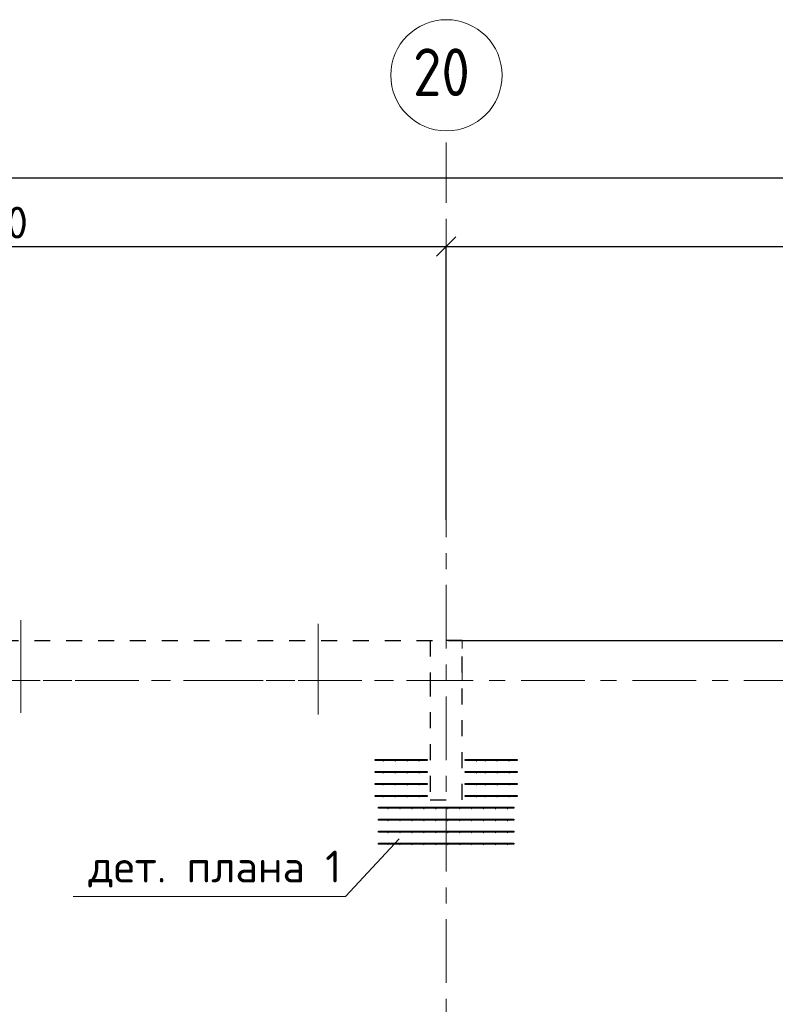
# Model space of a CAD drawing. Header units: metres. Extents: x -38 to 93, y -15 to 21.
# Tile 72 of 195: x 48.82 to 53.57, y 14.37 to 20.55. Entities that reach past the tile are written whole.
import ezdxf

# ---------------------------------------------------------------- set-up
doc = ezdxf.new("R2010")
doc.units = ezdxf.units.M
doc.header["$PDMODE"] = 65
for name, pattern in [('______11', [0.5, 0.4, -0.05, 0, -0.05]), ('______2', [0.0405, 0.03, -0.0105]), ('______3', [0.5, 0.4, -0.1]), ('______5', [1.1, 0.8, -0.1, 0.1, -0.1])]:
    doc.linetypes.add(name, pattern=pattern)
for name, color, linetype, lineweight in [('XR$2$Осевая линия (1)', 7, '______5', 13), ('XR$2$Размерная линия (1)', 7, 'Continuous', 13), ('XR$4$Арматурный каркас 01', 4, 'Continuous', 35), ('XR$4$Балка (1)', 7, '______3', 13), ('XR$4$Перекрытие (1)', 7, 'Continuous', 35), ('XR$4$Текст_ общее_1', 7, 'Continuous', 13)]:
    doc.layers.add(name, color=color, linetype=linetype, lineweight=lineweight)
doc.layers.add('XR$6$Стена_ бетон несущ.', color=7, linetype='Continuous', lineweight=70, true_color=0xb4b496)
doc.styles.add('ISOCPEUR', font='txt')
doc.dimstyles.new('DIMSTYLE_3', dxfattribs={"dimtxt": 0.2, "dimasz": 0.2, "dimexe": 0, "dimexo": 0, "dimgap": 0.1, "dimtad": 2, "dimdec": 0, "dimlfac": 1000, "dimrnd": 5, "dimzin": 12, "dimdsep": 46, "dimtxsty": 'ISOCPEUR', "dimblk1": 'ALL_ML_STRICH', "dimblk2": 'ALL_ML_STRICH', "dimsah": 1, "dimcen": 0, "dimclrd": 7, "dimclre": 256, "dimclrt": 7, "dimadec": 0, "dimazin": 0, "dimtfac": 1, "dimtdec": 0, "dimtix": 1, "dimtmove": 2, "dimatfit": 3, "dimfxl": 0, "dimtzin": 0, "dimlwd": 0, "dimlwe": -3, "dimarcsym": 0})

# ---------------------------------------------------------------- blocks, each defined once
blk = doc.blocks.new('ALL_ML_STRICH')
at = {"color": 0, "linetype": 'ByBlock', "lineweight": -2}
for p, q in [((0, -0.5), (0, 0.5)), ((-1, 0), (0.5, 0)), ((-0.3, -0.3), (0.3, 0.3))]:
    blk.add_line(p, q, dxfattribs=at)
blk = doc.blocks.new('*D11')
at = {"layer": 'DEFPOINTS', "color": 7, "linetype": 'Continuous', "lineweight": 13, "transparency": 33554687}
for p in [(0.5, 19.5574), (0.5, 19.3768), (61.6, 17.1197)]:
    blk.add_point(p, dxfattribs=at)
at = {"layer": 'XR$2$Размерная линия (1)', "color": 9, "linetype": 'Continuous', "lineweight": -2, "true_color": 0xc7c7c7, "transparency": 33554687}
for p, q in [((0.5, 19.3568), (0.5, 19.5574)), ((61.6, 17.1397), (61.6, 19.5574))]:
    blk.add_line(p, q, dxfattribs=at)
at = {"layer": 'XR$2$Размерная линия (1)', "color": 7, "linetype": 'Continuous', "lineweight": -2, "transparency": 33554687}
blk.add_line((0.5, 19.5574), (61.6, 19.5574), dxfattribs=at)
at = {"layer": 'XR$2$Размерная линия (1)', "color": 7, "linetype": 'Continuous', "lineweight": 13, "transparency": 33554687, "xscale": 0.2, "yscale": 0.2, "zscale": 0.2, "rotation": 180}
blk.add_blockref('ALL_ML_STRICH', (0.5, 19.5574), dxfattribs=at)
at = {"layer": 'XR$2$Размерная линия (1)', "color": 7, "linetype": 'Continuous', "lineweight": 13, "transparency": 33554687, "xscale": 0.2, "yscale": 0.2, "zscale": 0.2}
blk.add_blockref('ALL_ML_STRICH', (61.6, 19.5574), dxfattribs=at)
at = {"layer": 'XR$2$Размерная линия (1)', "color": 7, "linetype": 'Continuous', "lineweight": 13, "transparency": 33554687, "insert": (31.1, 19.7074), "char_height": 0.2, "width": 1, "attachment_point": 5, "style": 'ISOCPEUR'}
blk.add_mtext('\\A1;{61100}', dxfattribs=at)
blk = doc.blocks.new('*D37')
at = {"layer": 'DEFPOINTS', "color": 7, "linetype": 'Continuous', "lineweight": 13, "transparency": 33554687}
for p in [(45.65, 19.1261), (45.65, 19.0502), (51.5, 17.3896)]:
    blk.add_point(p, dxfattribs=at)
at = {"layer": 'XR$2$Размерная линия (1)', "color": 9, "linetype": 'Continuous', "lineweight": -2, "true_color": 0xc7c7c7, "transparency": 33554687}
for p, q in [((45.65, 19.0702), (45.65, 19.1261)), ((51.5, 17.4096), (51.5, 19.1261))]:
    blk.add_line(p, q, dxfattribs=at)
at = {"layer": 'XR$2$Размерная линия (1)', "color": 7, "linetype": 'Continuous', "lineweight": -2, "transparency": 33554687}
blk.add_line((45.65, 19.1261), (51.5, 19.1261), dxfattribs=at)
at = {"layer": 'XR$2$Размерная линия (1)', "color": 7, "linetype": 'Continuous', "lineweight": 13, "transparency": 33554687, "xscale": 0.2, "yscale": 0.2, "zscale": 0.2, "rotation": 180}
blk.add_blockref('ALL_ML_STRICH', (45.65, 19.1261), dxfattribs=at)
at = {"layer": 'XR$2$Размерная линия (1)', "color": 7, "linetype": 'Continuous', "lineweight": 13, "transparency": 33554687, "xscale": 0.2, "yscale": 0.2, "zscale": 0.2}
blk.add_blockref('ALL_ML_STRICH', (51.5, 19.1261), dxfattribs=at)
at = {"layer": 'XR$2$Размерная линия (1)', "color": 7, "linetype": 'Continuous', "lineweight": 13, "transparency": 33554687, "insert": (48.585, 19.2761), "char_height": 0.2, "width": 0.8, "attachment_point": 5, "style": 'ISOCPEUR'}
blk.add_mtext('\\A1;{5850}', dxfattribs=at)
blk = doc.blocks.new('*D38')
at = {"layer": 'DEFPOINTS', "color": 7, "linetype": 'Continuous', "lineweight": 13, "transparency": 33554687}
for p in [(51.5, 19.1261), (61.6, 17.4912), (51.5, 17.3896)]:
    blk.add_point(p, dxfattribs=at)
at = {"layer": 'XR$2$Размерная линия (1)', "color": 9, "linetype": 'Continuous', "lineweight": -2, "true_color": 0xc7c7c7, "transparency": 33554687}
for p, q in [((51.5, 17.4096), (51.5, 19.1261)), ((61.6, 17.5112), (61.6, 19.1261))]:
    blk.add_line(p, q, dxfattribs=at)
at = {"layer": 'XR$2$Размерная линия (1)', "color": 7, "linetype": 'Continuous', "lineweight": -2, "transparency": 33554687}
blk.add_line((51.5, 19.1261), (61.6, 19.1261), dxfattribs=at)
at = {"layer": 'XR$2$Размерная линия (1)', "color": 7, "linetype": 'Continuous', "lineweight": 13, "transparency": 33554687, "xscale": 0.2, "yscale": 0.2, "zscale": 0.2, "rotation": 180}
blk.add_blockref('ALL_ML_STRICH', (51.5, 19.1261), dxfattribs=at)
at = {"layer": 'XR$2$Размерная линия (1)', "color": 7, "linetype": 'Continuous', "lineweight": 13, "transparency": 33554687, "xscale": 0.2, "yscale": 0.2, "zscale": 0.2}
blk.add_blockref('ALL_ML_STRICH', (61.6, 19.1261), dxfattribs=at)
at = {"layer": 'XR$2$Размерная линия (1)', "color": 7, "linetype": 'Continuous', "lineweight": 13, "transparency": 33554687, "insert": (56.6, 19.2761), "char_height": 0.2, "width": 1, "attachment_point": 5, "style": 'ISOCPEUR'}
blk.add_mtext('\\A1;{10100}', dxfattribs=at)

msp = doc.modelspace()

# ---------------------------------------------------------------- hatches: boundary and pattern name
at = {"layer": 'XR$4$Арматурный каркас 01', "linetype": 'Continuous', "lineweight": 50, "transparency": 33554687}
for points in [[(51.108, 15.8932), (51.1078, 15.8944), (51.1071, 15.8954), (51.1061, 15.896), (51.105, 15.8962), (51.1039, 15.896), (51.1029, 15.8954), (51.1022, 15.8944), (51.102, 15.8932), (51.1022, 15.8921), (51.1029, 15.8911), (51.1039, 15.8905), (51.105, 15.8902), (51.1061, 15.8905), (51.1071, 15.8911), (51.1078, 15.8921)], [(51.183, 15.8932), (51.1828, 15.8944), (51.1821, 15.8954), (51.1811, 15.896), (51.18, 15.8962), (51.1789, 15.896), (51.1779, 15.8954), (51.1772, 15.8944), (51.177, 15.8932), (51.1772, 15.8921), (51.1779, 15.8911), (51.1789, 15.8905), (51.18, 15.8902), (51.1811, 15.8905), (51.1821, 15.8911), (51.1828, 15.8921)], [(51.258, 15.8932), (51.2578, 15.8944), (51.2571, 15.8954), (51.2561, 15.896), (51.255, 15.8962), (51.2539, 15.896), (51.2529, 15.8954), (51.2522, 15.8944), (51.252, 15.8932), (51.2522, 15.8921), (51.2529, 15.8911), (51.2539, 15.8905), (51.255, 15.8902), (51.2561, 15.8905), (51.2571, 15.8911), (51.2578, 15.8921)], [(51.333, 15.8932), (51.3328, 15.8944), (51.3321, 15.8954), (51.3311, 15.896), (51.33, 15.8962), (51.3289, 15.896), (51.3279, 15.8954), (51.3272, 15.8944), (51.327, 15.8932), (51.3272, 15.8921), (51.3279, 15.8911), (51.3289, 15.8905), (51.33, 15.8902), (51.3311, 15.8905), (51.3321, 15.8911), (51.3328, 15.8921)], [(51.693, 15.8932), (51.6928, 15.8944), (51.6921, 15.8954), (51.6911, 15.896), (51.69, 15.8962), (51.6889, 15.896), (51.6879, 15.8954), (51.6872, 15.8944), (51.687, 15.8932), (51.6872, 15.8921), (51.6879, 15.8911), (51.6889, 15.8905), (51.69, 15.8902), (51.6911, 15.8905), (51.6921, 15.8911), (51.6928, 15.8921)], [(51.748, 15.8932), (51.7478, 15.8944), (51.7471, 15.8954), (51.7461, 15.896), (51.745, 15.8962), (51.7439, 15.896), (51.7429, 15.8954), (51.7422, 15.8944), (51.742, 15.8932), (51.7422, 15.8921), (51.7429, 15.8911), (51.7439, 15.8905), (51.745, 15.8902), (51.7461, 15.8905), (51.7471, 15.8911), (51.7478, 15.8921)], [(51.823, 15.8932), (51.8228, 15.8944), (51.8221, 15.8954), (51.8211, 15.896), (51.82, 15.8962), (51.8189, 15.896), (51.8179, 15.8954), (51.8172, 15.8944), (51.817, 15.8932), (51.8172, 15.8921), (51.8179, 15.8911), (51.8189, 15.8905), (51.82, 15.8902), (51.8211, 15.8905), (51.8221, 15.8911), (51.8228, 15.8921)], [(51.898, 15.8932), (51.8978, 15.8944), (51.8971, 15.8954), (51.8961, 15.896), (51.895, 15.8962), (51.8939, 15.896), (51.8929, 15.8954), (51.8922, 15.8944), (51.892, 15.8932), (51.8922, 15.8921), (51.8929, 15.8911), (51.8939, 15.8905), (51.895, 15.8902), (51.8961, 15.8905), (51.8971, 15.8911), (51.8978, 15.8921)], [(51.108, 15.8182), (51.1078, 15.8194), (51.1071, 15.8204), (51.1061, 15.821), (51.105, 15.8212), (51.1039, 15.821), (51.1029, 15.8204), (51.1022, 15.8194), (51.102, 15.8182), (51.1022, 15.8171), (51.1029, 15.8161), (51.1039, 15.8155), (51.105, 15.8152), (51.1061, 15.8155), (51.1071, 15.8161), (51.1078, 15.8171)], [(51.183, 15.8182), (51.1828, 15.8194), (51.1821, 15.8204), (51.1811, 15.821), (51.18, 15.8212), (51.1789, 15.821), (51.1779, 15.8204), (51.1772, 15.8194), (51.177, 15.8182), (51.1772, 15.8171), (51.1779, 15.8161), (51.1789, 15.8155), (51.18, 15.8152), (51.1811, 15.8155), (51.1821, 15.8161), (51.1828, 15.8171)], [(51.258, 15.8182), (51.2578, 15.8194), (51.2571, 15.8204), (51.2561, 15.821), (51.255, 15.8212), (51.2539, 15.821), (51.2529, 15.8204), (51.2522, 15.8194), (51.252, 15.8182), (51.2522, 15.8171), (51.2529, 15.8161), (51.2539, 15.8155), (51.255, 15.8152), (51.2561, 15.8155), (51.2571, 15.8161), (51.2578, 15.8171)], [(51.333, 15.8182), (51.3328, 15.8194), (51.3321, 15.8204), (51.3311, 15.821), (51.33, 15.8212), (51.3289, 15.821), (51.3279, 15.8204), (51.3272, 15.8194), (51.327, 15.8182), (51.3272, 15.8171), (51.3279, 15.8161), (51.3289, 15.8155), (51.33, 15.8152), (51.3311, 15.8155), (51.3321, 15.8161), (51.3328, 15.8171)], [(51.693, 15.8182), (51.6928, 15.8194), (51.6921, 15.8204), (51.6911, 15.821), (51.69, 15.8212), (51.6889, 15.821), (51.6879, 15.8204), (51.6872, 15.8194), (51.687, 15.8182), (51.6872, 15.8171), (51.6879, 15.8161), (51.6889, 15.8155), (51.69, 15.8152), (51.6911, 15.8155), (51.6921, 15.8161), (51.6928, 15.8171)], [(51.748, 15.8182), (51.7478, 15.8194), (51.7471, 15.8204), (51.7461, 15.821), (51.745, 15.8212), (51.7439, 15.821), (51.7429, 15.8204), (51.7422, 15.8194), (51.742, 15.8182), (51.7422, 15.8171), (51.7429, 15.8161), (51.7439, 15.8155), (51.745, 15.8152), (51.7461, 15.8155), (51.7471, 15.8161), (51.7478, 15.8171)], [(51.823, 15.8182), (51.8228, 15.8194), (51.8221, 15.8204), (51.8211, 15.821), (51.82, 15.8212), (51.8189, 15.821), (51.8179, 15.8204), (51.8172, 15.8194), (51.817, 15.8182), (51.8172, 15.8171), (51.8179, 15.8161), (51.8189, 15.8155), (51.82, 15.8152), (51.8211, 15.8155), (51.8221, 15.8161), (51.8228, 15.8171)], [(51.898, 15.8182), (51.8978, 15.8194), (51.8971, 15.8204), (51.8961, 15.821), (51.895, 15.8212), (51.8939, 15.821), (51.8929, 15.8204), (51.8922, 15.8194), (51.892, 15.8182), (51.8922, 15.8171), (51.8929, 15.8161), (51.8939, 15.8155), (51.895, 15.8152), (51.8961, 15.8155), (51.8971, 15.8161), (51.8978, 15.8171)], [(51.108, 15.7432), (51.1078, 15.7444), (51.1071, 15.7454), (51.1061, 15.746), (51.105, 15.7462), (51.1039, 15.746), (51.1029, 15.7454), (51.1022, 15.7444), (51.102, 15.7432), (51.1022, 15.7421), (51.1029, 15.7411), (51.1039, 15.7405), (51.105, 15.7402), (51.1061, 15.7405), (51.1071, 15.7411), (51.1078, 15.7421)], [(51.183, 15.7432), (51.1828, 15.7444), (51.1821, 15.7454), (51.1811, 15.746), (51.18, 15.7462), (51.1789, 15.746), (51.1779, 15.7454), (51.1772, 15.7444), (51.177, 15.7432), (51.1772, 15.7421), (51.1779, 15.7411), (51.1789, 15.7405), (51.18, 15.7402), (51.1811, 15.7405), (51.1821, 15.7411), (51.1828, 15.7421)], [(51.258, 15.7432), (51.2578, 15.7444), (51.2571, 15.7454), (51.2561, 15.746), (51.255, 15.7462), (51.2539, 15.746), (51.2529, 15.7454), (51.2522, 15.7444), (51.252, 15.7432), (51.2522, 15.7421), (51.2529, 15.7411), (51.2539, 15.7405), (51.255, 15.7402), (51.2561, 15.7405), (51.2571, 15.7411), (51.2578, 15.7421)], [(51.333, 15.7432), (51.3328, 15.7444), (51.3321, 15.7454), (51.3311, 15.746), (51.33, 15.7462), (51.3289, 15.746), (51.3279, 15.7454), (51.3272, 15.7444), (51.327, 15.7432), (51.3272, 15.7421), (51.3279, 15.7411), (51.3289, 15.7405), (51.33, 15.7402), (51.3311, 15.7405), (51.3321, 15.7411), (51.3328, 15.7421)], [(51.693, 15.7432), (51.6928, 15.7444), (51.6921, 15.7454), (51.6911, 15.746), (51.69, 15.7462), (51.6889, 15.746), (51.6879, 15.7454), (51.6872, 15.7444), (51.687, 15.7432), (51.6872, 15.7421), (51.6879, 15.7411), (51.6889, 15.7405), (51.69, 15.7402), (51.6911, 15.7405), (51.6921, 15.7411), (51.6928, 15.7421)], [(51.748, 15.7432), (51.7478, 15.7444), (51.7471, 15.7454), (51.7461, 15.746), (51.745, 15.7462), (51.7439, 15.746), (51.7429, 15.7454), (51.7422, 15.7444), (51.742, 15.7432), (51.7422, 15.7421), (51.7429, 15.7411), (51.7439, 15.7405), (51.745, 15.7402), (51.7461, 15.7405), (51.7471, 15.7411), (51.7478, 15.7421)], [(51.823, 15.7432), (51.8228, 15.7444), (51.8221, 15.7454), (51.8211, 15.746), (51.82, 15.7462), (51.8189, 15.746), (51.8179, 15.7454), (51.8172, 15.7444), (51.817, 15.7432), (51.8172, 15.7421), (51.8179, 15.7411), (51.8189, 15.7405), (51.82, 15.7402), (51.8211, 15.7405), (51.8221, 15.7411), (51.8228, 15.7421)], [(51.898, 15.7432), (51.8978, 15.7444), (51.8971, 15.7454), (51.8961, 15.746), (51.895, 15.7462), (51.8939, 15.746), (51.8929, 15.7454), (51.8922, 15.7444), (51.892, 15.7432), (51.8922, 15.7421), (51.8929, 15.7411), (51.8939, 15.7405), (51.895, 15.7402), (51.8961, 15.7405), (51.8971, 15.7411), (51.8978, 15.7421)], [(51.108, 15.6682), (51.1078, 15.6694), (51.1071, 15.6704), (51.1061, 15.671), (51.105, 15.6712), (51.1039, 15.671), (51.1029, 15.6704), (51.1022, 15.6694), (51.102, 15.6682), (51.1022, 15.6671), (51.1029, 15.6661), (51.1039, 15.6655), (51.105, 15.6652), (51.1061, 15.6655), (51.1071, 15.6661), (51.1078, 15.6671)], [(51.183, 15.6682), (51.1828, 15.6694), (51.1821, 15.6704), (51.1811, 15.671), (51.18, 15.6712), (51.1789, 15.671), (51.1779, 15.6704), (51.1772, 15.6694), (51.177, 15.6682), (51.1772, 15.6671), (51.1779, 15.6661), (51.1789, 15.6655), (51.18, 15.6652), (51.1811, 15.6655), (51.1821, 15.6661), (51.1828, 15.6671)], [(51.258, 15.6682), (51.2578, 15.6694), (51.2571, 15.6704), (51.2561, 15.671), (51.255, 15.6712), (51.2539, 15.671), (51.2529, 15.6704), (51.2522, 15.6694), (51.252, 15.6682), (51.2522, 15.6671), (51.2529, 15.6661), (51.2539, 15.6655), (51.255, 15.6652), (51.2561, 15.6655), (51.2571, 15.6661), (51.2578, 15.6671)], [(51.333, 15.6682), (51.3328, 15.6694), (51.3321, 15.6704), (51.3311, 15.671), (51.33, 15.6712), (51.3289, 15.671), (51.3279, 15.6704), (51.3272, 15.6694), (51.327, 15.6682), (51.3272, 15.6671), (51.3279, 15.6661), (51.3289, 15.6655), (51.33, 15.6652), (51.3311, 15.6655), (51.3321, 15.6661), (51.3328, 15.6671)], [(51.693, 15.6682), (51.6928, 15.6694), (51.6921, 15.6704), (51.6911, 15.671), (51.69, 15.6712), (51.6889, 15.671), (51.6879, 15.6704), (51.6872, 15.6694), (51.687, 15.6682), (51.6872, 15.6671), (51.6879, 15.6661), (51.6889, 15.6655), (51.69, 15.6652), (51.6911, 15.6655), (51.6921, 15.6661), (51.6928, 15.6671)], [(51.748, 15.6682), (51.7478, 15.6694), (51.7471, 15.6704), (51.7461, 15.671), (51.745, 15.6712), (51.7439, 15.671), (51.7429, 15.6704), (51.7422, 15.6694), (51.742, 15.6682), (51.7422, 15.6671), (51.7429, 15.6661), (51.7439, 15.6655), (51.745, 15.6652), (51.7461, 15.6655), (51.7471, 15.6661), (51.7478, 15.6671)], [(51.823, 15.6682), (51.8228, 15.6694), (51.8221, 15.6704), (51.8211, 15.671), (51.82, 15.6712), (51.8189, 15.671), (51.8179, 15.6704), (51.8172, 15.6694), (51.817, 15.6682), (51.8172, 15.6671), (51.8179, 15.6661), (51.8189, 15.6655), (51.82, 15.6652), (51.8211, 15.6655), (51.8221, 15.6661), (51.8228, 15.6671)], [(51.898, 15.6682), (51.8978, 15.6694), (51.8971, 15.6704), (51.8961, 15.671), (51.895, 15.6712), (51.8939, 15.671), (51.8929, 15.6704), (51.8922, 15.6694), (51.892, 15.6682), (51.8922, 15.6671), (51.8929, 15.6661), (51.8939, 15.6655), (51.895, 15.6652), (51.8961, 15.6655), (51.8971, 15.6661), (51.8978, 15.6671)], [(51.138, 15.5932), (51.1378, 15.5944), (51.1371, 15.5954), (51.1361, 15.596), (51.135, 15.5962), (51.1339, 15.596), (51.1329, 15.5954), (51.1322, 15.5944), (51.132, 15.5932), (51.1322, 15.5921), (51.1329, 15.5911), (51.1339, 15.5905), (51.135, 15.5902), (51.1361, 15.5905), (51.1371, 15.5911), (51.1378, 15.5921)], [(51.213, 15.5932), (51.2128, 15.5944), (51.2121, 15.5954), (51.2111, 15.596), (51.21, 15.5962), (51.2089, 15.596), (51.2079, 15.5954), (51.2072, 15.5944), (51.207, 15.5932), (51.2072, 15.5921), (51.2079, 15.5911), (51.2089, 15.5905), (51.21, 15.5902), (51.2111, 15.5905), (51.2121, 15.5911), (51.2128, 15.5921)], [(51.288, 15.5932), (51.2878, 15.5944), (51.2871, 15.5954), (51.2861, 15.596), (51.285, 15.5962), (51.2839, 15.596), (51.2829, 15.5954), (51.2822, 15.5944), (51.282, 15.5932), (51.2822, 15.5921), (51.2829, 15.5911), (51.2839, 15.5905), (51.285, 15.5902), (51.2861, 15.5905), (51.2871, 15.5911), (51.2878, 15.5921)], [(51.363, 15.5932), (51.3628, 15.5944), (51.3621, 15.5954), (51.3611, 15.596), (51.36, 15.5962), (51.3589, 15.596), (51.3579, 15.5954), (51.3572, 15.5944), (51.357, 15.5932), (51.3572, 15.5921), (51.3579, 15.5911), (51.3589, 15.5905), (51.36, 15.5902), (51.3611, 15.5905), (51.3621, 15.5911), (51.3628, 15.5921)], [(51.438, 15.5932), (51.4378, 15.5944), (51.4371, 15.5954), (51.4361, 15.596), (51.435, 15.5962), (51.4339, 15.596), (51.4329, 15.5954), (51.4322, 15.5944), (51.432, 15.5932), (51.4322, 15.5921), (51.4329, 15.5911), (51.4339, 15.5905), (51.435, 15.5902), (51.4361, 15.5905), (51.4371, 15.5911), (51.4378, 15.5921)], [(51.513, 15.5932), (51.5128, 15.5944), (51.5121, 15.5954), (51.5111, 15.596), (51.51, 15.5962), (51.5089, 15.596), (51.5079, 15.5954), (51.5072, 15.5944), (51.507, 15.5932), (51.5072, 15.5921), (51.5079, 15.5911), (51.5089, 15.5905), (51.51, 15.5902), (51.5111, 15.5905), (51.5121, 15.5911), (51.5128, 15.5921)], [(51.588, 15.5932), (51.5878, 15.5944), (51.5871, 15.5954), (51.5861, 15.596), (51.585, 15.5962), (51.5839, 15.596), (51.5829, 15.5954), (51.5822, 15.5944), (51.582, 15.5932), (51.5822, 15.5921), (51.5829, 15.5911), (51.5839, 15.5905), (51.585, 15.5902), (51.5861, 15.5905), (51.5871, 15.5911), (51.5878, 15.5921)], [(51.663, 15.5932), (51.6628, 15.5944), (51.6621, 15.5954), (51.6611, 15.596), (51.66, 15.5962), (51.6589, 15.596), (51.6579, 15.5954), (51.6572, 15.5944), (51.657, 15.5932), (51.6572, 15.5921), (51.6579, 15.5911), (51.6589, 15.5905), (51.66, 15.5902), (51.6611, 15.5905), (51.6621, 15.5911), (51.6628, 15.5921)], [(51.738, 15.5932), (51.7378, 15.5944), (51.7371, 15.5954), (51.7361, 15.596), (51.735, 15.5962), (51.7339, 15.596), (51.7329, 15.5954), (51.7322, 15.5944), (51.732, 15.5932), (51.7322, 15.5921), (51.7329, 15.5911), (51.7339, 15.5905), (51.735, 15.5902), (51.7361, 15.5905), (51.7371, 15.5911), (51.7378, 15.5921)], [(51.813, 15.5932), (51.8128, 15.5944), (51.8121, 15.5954), (51.8111, 15.596), (51.81, 15.5962), (51.8089, 15.596), (51.8079, 15.5954), (51.8072, 15.5944), (51.807, 15.5932), (51.8072, 15.5921), (51.8079, 15.5911), (51.8089, 15.5905), (51.81, 15.5902), (51.8111, 15.5905), (51.8121, 15.5911), (51.8128, 15.5921)], [(51.888, 15.5932), (51.8878, 15.5944), (51.8871, 15.5954), (51.8861, 15.596), (51.885, 15.5962), (51.8839, 15.596), (51.8829, 15.5954), (51.8822, 15.5944), (51.882, 15.5932), (51.8822, 15.5921), (51.8829, 15.5911), (51.8839, 15.5905), (51.885, 15.5902), (51.8861, 15.5905), (51.8871, 15.5911), (51.8878, 15.5921)], [(51.138, 15.5182), (51.1378, 15.5194), (51.1371, 15.5204), (51.1361, 15.521), (51.135, 15.5212), (51.1339, 15.521), (51.1329, 15.5204), (51.1322, 15.5194), (51.132, 15.5182), (51.1322, 15.5171), (51.1329, 15.5161), (51.1339, 15.5155), (51.135, 15.5152), (51.1361, 15.5155), (51.1371, 15.5161), (51.1378, 15.5171)], [(51.213, 15.5182), (51.2128, 15.5194), (51.2121, 15.5204), (51.2111, 15.521), (51.21, 15.5212), (51.2089, 15.521), (51.2079, 15.5204), (51.2072, 15.5194), (51.207, 15.5182), (51.2072, 15.5171), (51.2079, 15.5161), (51.2089, 15.5155), (51.21, 15.5152), (51.2111, 15.5155), (51.2121, 15.5161), (51.2128, 15.5171)], [(51.288, 15.5182), (51.2878, 15.5194), (51.2871, 15.5204), (51.2861, 15.521), (51.285, 15.5212), (51.2839, 15.521), (51.2829, 15.5204), (51.2822, 15.5194), (51.282, 15.5182), (51.2822, 15.5171), (51.2829, 15.5161), (51.2839, 15.5155), (51.285, 15.5152), (51.2861, 15.5155), (51.2871, 15.5161), (51.2878, 15.5171)], [(51.363, 15.5182), (51.3628, 15.5194), (51.3621, 15.5204), (51.3611, 15.521), (51.36, 15.5212), (51.3589, 15.521), (51.3579, 15.5204), (51.3572, 15.5194), (51.357, 15.5182), (51.3572, 15.5171), (51.3579, 15.5161), (51.3589, 15.5155), (51.36, 15.5152), (51.3611, 15.5155), (51.3621, 15.5161), (51.3628, 15.5171)], [(51.438, 15.5182), (51.4378, 15.5194), (51.4371, 15.5204), (51.4361, 15.521), (51.435, 15.5212), (51.4339, 15.521), (51.4329, 15.5204), (51.4322, 15.5194), (51.432, 15.5182), (51.4322, 15.5171), (51.4329, 15.5161), (51.4339, 15.5155), (51.435, 15.5152), (51.4361, 15.5155), (51.4371, 15.5161), (51.4378, 15.5171)], [(51.513, 15.5182), (51.5128, 15.5194), (51.5121, 15.5204), (51.5111, 15.521), (51.51, 15.5212), (51.5089, 15.521), (51.5079, 15.5204), (51.5072, 15.5194), (51.507, 15.5182), (51.5072, 15.5171), (51.5079, 15.5161), (51.5089, 15.5155), (51.51, 15.5152), (51.5111, 15.5155), (51.5121, 15.5161), (51.5128, 15.5171)], [(51.588, 15.5182), (51.5878, 15.5194), (51.5871, 15.5204), (51.5861, 15.521), (51.585, 15.5212), (51.5839, 15.521), (51.5829, 15.5204), (51.5822, 15.5194), (51.582, 15.5182), (51.5822, 15.5171), (51.5829, 15.5161), (51.5839, 15.5155), (51.585, 15.5152), (51.5861, 15.5155), (51.5871, 15.5161), (51.5878, 15.5171)], [(51.663, 15.5182), (51.6628, 15.5194), (51.6621, 15.5204), (51.6611, 15.521), (51.66, 15.5212), (51.6589, 15.521), (51.6579, 15.5204), (51.6572, 15.5194), (51.657, 15.5182), (51.6572, 15.5171), (51.6579, 15.5161), (51.6589, 15.5155), (51.66, 15.5152), (51.6611, 15.5155), (51.6621, 15.5161), (51.6628, 15.5171)], [(51.738, 15.5182), (51.7378, 15.5194), (51.7371, 15.5204), (51.7361, 15.521), (51.735, 15.5212), (51.7339, 15.521), (51.7329, 15.5204), (51.7322, 15.5194), (51.732, 15.5182), (51.7322, 15.5171), (51.7329, 15.5161), (51.7339, 15.5155), (51.735, 15.5152), (51.7361, 15.5155), (51.7371, 15.5161), (51.7378, 15.5171)], [(51.813, 15.5182), (51.8128, 15.5194), (51.8121, 15.5204), (51.8111, 15.521), (51.81, 15.5212), (51.8089, 15.521), (51.8079, 15.5204), (51.8072, 15.5194), (51.807, 15.5182), (51.8072, 15.5171), (51.8079, 15.5161), (51.8089, 15.5155), (51.81, 15.5152), (51.8111, 15.5155), (51.8121, 15.5161), (51.8128, 15.5171)], [(51.888, 15.5182), (51.8878, 15.5194), (51.8871, 15.5204), (51.8861, 15.521), (51.885, 15.5212), (51.8839, 15.521), (51.8829, 15.5204), (51.8822, 15.5194), (51.882, 15.5182), (51.8822, 15.5171), (51.8829, 15.5161), (51.8839, 15.5155), (51.885, 15.5152), (51.8861, 15.5155), (51.8871, 15.5161), (51.8878, 15.5171)], [(51.138, 15.4432), (51.1378, 15.4444), (51.1371, 15.4454), (51.1361, 15.446), (51.135, 15.4462), (51.1339, 15.446), (51.1329, 15.4454), (51.1322, 15.4444), (51.132, 15.4432), (51.1322, 15.4421), (51.1329, 15.4411), (51.1339, 15.4405), (51.135, 15.4402), (51.1361, 15.4405), (51.1371, 15.4411), (51.1378, 15.4421)], [(51.213, 15.4432), (51.2128, 15.4444), (51.2121, 15.4454), (51.2111, 15.446), (51.21, 15.4462), (51.2089, 15.446), (51.2079, 15.4454), (51.2072, 15.4444), (51.207, 15.4432), (51.2072, 15.4421), (51.2079, 15.4411), (51.2089, 15.4405), (51.21, 15.4402), (51.2111, 15.4405), (51.2121, 15.4411), (51.2128, 15.4421)], [(51.288, 15.4432), (51.2878, 15.4444), (51.2871, 15.4454), (51.2861, 15.446), (51.285, 15.4462), (51.2839, 15.446), (51.2829, 15.4454), (51.2822, 15.4444), (51.282, 15.4432), (51.2822, 15.4421), (51.2829, 15.4411), (51.2839, 15.4405), (51.285, 15.4402), (51.2861, 15.4405), (51.2871, 15.4411), (51.2878, 15.4421)], [(51.363, 15.4432), (51.3628, 15.4444), (51.3621, 15.4454), (51.3611, 15.446), (51.36, 15.4462), (51.3589, 15.446), (51.3579, 15.4454), (51.3572, 15.4444), (51.357, 15.4432), (51.3572, 15.4421), (51.3579, 15.4411), (51.3589, 15.4405), (51.36, 15.4402), (51.3611, 15.4405), (51.3621, 15.4411), (51.3628, 15.4421)], [(51.438, 15.4432), (51.4378, 15.4444), (51.4371, 15.4454), (51.4361, 15.446), (51.435, 15.4462), (51.4339, 15.446), (51.4329, 15.4454), (51.4322, 15.4444), (51.432, 15.4432), (51.4322, 15.4421), (51.4329, 15.4411), (51.4339, 15.4405), (51.435, 15.4402), (51.4361, 15.4405), (51.4371, 15.4411), (51.4378, 15.4421)], [(51.513, 15.4432), (51.5128, 15.4444), (51.5121, 15.4454), (51.5111, 15.446), (51.51, 15.4462), (51.5089, 15.446), (51.5079, 15.4454), (51.5072, 15.4444), (51.507, 15.4432), (51.5072, 15.4421), (51.5079, 15.4411), (51.5089, 15.4405), (51.51, 15.4402), (51.5111, 15.4405), (51.5121, 15.4411), (51.5128, 15.4421)], [(51.588, 15.4432), (51.5878, 15.4444), (51.5871, 15.4454), (51.5861, 15.446), (51.585, 15.4462), (51.5839, 15.446), (51.5829, 15.4454), (51.5822, 15.4444), (51.582, 15.4432), (51.5822, 15.4421), (51.5829, 15.4411), (51.5839, 15.4405), (51.585, 15.4402), (51.5861, 15.4405), (51.5871, 15.4411), (51.5878, 15.4421)], [(51.663, 15.4432), (51.6628, 15.4444), (51.6621, 15.4454), (51.6611, 15.446), (51.66, 15.4462), (51.6589, 15.446), (51.6579, 15.4454), (51.6572, 15.4444), (51.657, 15.4432), (51.6572, 15.4421), (51.6579, 15.4411), (51.6589, 15.4405), (51.66, 15.4402), (51.6611, 15.4405), (51.6621, 15.4411), (51.6628, 15.4421)], [(51.738, 15.4432), (51.7378, 15.4444), (51.7371, 15.4454), (51.7361, 15.446), (51.735, 15.4462), (51.7339, 15.446), (51.7329, 15.4454), (51.7322, 15.4444), (51.732, 15.4432), (51.7322, 15.4421), (51.7329, 15.4411), (51.7339, 15.4405), (51.735, 15.4402), (51.7361, 15.4405), (51.7371, 15.4411), (51.7378, 15.4421)], [(51.813, 15.4432), (51.8128, 15.4444), (51.8121, 15.4454), (51.8111, 15.446), (51.81, 15.4462), (51.8089, 15.446), (51.8079, 15.4454), (51.8072, 15.4444), (51.807, 15.4432), (51.8072, 15.4421), (51.8079, 15.4411), (51.8089, 15.4405), (51.81, 15.4402), (51.8111, 15.4405), (51.8121, 15.4411), (51.8128, 15.4421)], [(51.888, 15.4432), (51.8878, 15.4444), (51.8871, 15.4454), (51.8861, 15.446), (51.885, 15.4462), (51.8839, 15.446), (51.8829, 15.4454), (51.8822, 15.4444), (51.882, 15.4432), (51.8822, 15.4421), (51.8829, 15.4411), (51.8839, 15.4405), (51.885, 15.4402), (51.8861, 15.4405), (51.8871, 15.4411), (51.8878, 15.4421)], [(51.138, 15.3682), (51.1378, 15.3694), (51.1371, 15.3704), (51.1361, 15.371), (51.135, 15.3712), (51.1339, 15.371), (51.1329, 15.3704), (51.1322, 15.3694), (51.132, 15.3682), (51.1322, 15.3671), (51.1329, 15.3661), (51.1339, 15.3655), (51.135, 15.3652), (51.1361, 15.3655), (51.1371, 15.3661), (51.1378, 15.3671)], [(51.213, 15.3682), (51.2128, 15.3694), (51.2121, 15.3704), (51.2111, 15.371), (51.21, 15.3712), (51.2089, 15.371), (51.2079, 15.3704), (51.2072, 15.3694), (51.207, 15.3682), (51.2072, 15.3671), (51.2079, 15.3661), (51.2089, 15.3655), (51.21, 15.3652), (51.2111, 15.3655), (51.2121, 15.3661), (51.2128, 15.3671)], [(51.288, 15.3682), (51.2878, 15.3694), (51.2871, 15.3704), (51.2861, 15.371), (51.285, 15.3712), (51.2839, 15.371), (51.2829, 15.3704), (51.2822, 15.3694), (51.282, 15.3682), (51.2822, 15.3671), (51.2829, 15.3661), (51.2839, 15.3655), (51.285, 15.3652), (51.2861, 15.3655), (51.2871, 15.3661), (51.2878, 15.3671)], [(51.363, 15.3682), (51.3628, 15.3694), (51.3621, 15.3704), (51.3611, 15.371), (51.36, 15.3712), (51.3589, 15.371), (51.3579, 15.3704), (51.3572, 15.3694), (51.357, 15.3682), (51.3572, 15.3671), (51.3579, 15.3661), (51.3589, 15.3655), (51.36, 15.3652), (51.3611, 15.3655), (51.3621, 15.3661), (51.3628, 15.3671)], [(51.438, 15.3682), (51.4378, 15.3694), (51.4371, 15.3704), (51.4361, 15.371), (51.435, 15.3712), (51.4339, 15.371), (51.4329, 15.3704), (51.4322, 15.3694), (51.432, 15.3682), (51.4322, 15.3671), (51.4329, 15.3661), (51.4339, 15.3655), (51.435, 15.3652), (51.4361, 15.3655), (51.4371, 15.3661), (51.4378, 15.3671)], [(51.513, 15.3682), (51.5128, 15.3694), (51.5121, 15.3704), (51.5111, 15.371), (51.51, 15.3712), (51.5089, 15.371), (51.5079, 15.3704), (51.5072, 15.3694), (51.507, 15.3682), (51.5072, 15.3671), (51.5079, 15.3661), (51.5089, 15.3655), (51.51, 15.3652), (51.5111, 15.3655), (51.5121, 15.3661), (51.5128, 15.3671)], [(51.588, 15.3682), (51.5878, 15.3694), (51.5871, 15.3704), (51.5861, 15.371), (51.585, 15.3712), (51.5839, 15.371), (51.5829, 15.3704), (51.5822, 15.3694), (51.582, 15.3682), (51.5822, 15.3671), (51.5829, 15.3661), (51.5839, 15.3655), (51.585, 15.3652), (51.5861, 15.3655), (51.5871, 15.3661), (51.5878, 15.3671)], [(51.663, 15.3682), (51.6628, 15.3694), (51.6621, 15.3704), (51.6611, 15.371), (51.66, 15.3712), (51.6589, 15.371), (51.6579, 15.3704), (51.6572, 15.3694), (51.657, 15.3682), (51.6572, 15.3671), (51.6579, 15.3661), (51.6589, 15.3655), (51.66, 15.3652), (51.6611, 15.3655), (51.6621, 15.3661), (51.6628, 15.3671)], [(51.738, 15.3682), (51.7378, 15.3694), (51.7371, 15.3704), (51.7361, 15.371), (51.735, 15.3712), (51.7339, 15.371), (51.7329, 15.3704), (51.7322, 15.3694), (51.732, 15.3682), (51.7322, 15.3671), (51.7329, 15.3661), (51.7339, 15.3655), (51.735, 15.3652), (51.7361, 15.3655), (51.7371, 15.3661), (51.7378, 15.3671)], [(51.813, 15.3682), (51.8128, 15.3694), (51.8121, 15.3704), (51.8111, 15.371), (51.81, 15.3712), (51.8089, 15.371), (51.8079, 15.3704), (51.8072, 15.3694), (51.807, 15.3682), (51.8072, 15.3671), (51.8079, 15.3661), (51.8089, 15.3655), (51.81, 15.3652), (51.8111, 15.3655), (51.8121, 15.3661), (51.8128, 15.3671)], [(51.888, 15.3682), (51.8878, 15.3694), (51.8871, 15.3704), (51.8861, 15.371), (51.885, 15.3712), (51.8839, 15.371), (51.8829, 15.3704), (51.8822, 15.3694), (51.882, 15.3682), (51.8822, 15.3671), (51.8829, 15.3661), (51.8839, 15.3655), (51.885, 15.3652), (51.8861, 15.3655), (51.8871, 15.3661), (51.8878, 15.3671)]]:
    msp.add_hatch(color=2, dxfattribs=at).paths.add_polyline_path(points)

# ---------------------------------------------------------------- linework, layer by layer
at = {"color": 52, "linetype": 'Continuous', "lineweight": 13, "transparency": 33554687}
for p, q in [((48.8293, 16.778), (48.8293, 16.268)), ((48.8293, 16.778), (48.8293, 16.1972)), ((50.6969, 16.7563), (50.6969, 16.3063)), ((50.6969, 16.7563), (50.6969, 16.1863))]:
    msp.add_line(p, q, dxfattribs=at)
at = {"layer": 'XR$2$Осевая линия (1)', "color": 253, "linetype": '______11', "lineweight": 13, "true_color": 0xa0a0a0, "transparency": 33554687}
for p, q in [((51.5, 6.8), (51.5, 19.78)), ((-2.63, 16.4), (62.6, 16.4))]:
    msp.add_line(p, q, dxfattribs=at)
at = {"layer": 'XR$2$Осевая линия (1)', "color": 7, "linetype": 'Continuous', "lineweight": 13, "transparency": 33554687}
msp.add_circle((51.5018, 20.2012), 0.3493, dxfattribs=at)
at = {"layer": 'XR$4$Арматурный каркас 01', "color": 2, "linetype": 'Continuous', "lineweight": 25, "transparency": 33554687}
for points in [[(51.38, 15.8972), (51.055, 15.8972), (51.055, 15.9032), (51.38, 15.9032), (51.38, 15.8972)], [(51.38, 15.8972), (51.055, 15.8972), (51.055, 15.9032), (51.38, 15.9032), (51.38, 15.8972)], [(51.62, 15.9032), (51.945, 15.9032), (51.945, 15.8972), (51.62, 15.8972), (51.62, 15.9032)], [(51.62, 15.9032), (51.945, 15.9032), (51.945, 15.8972), (51.62, 15.8972), (51.62, 15.9032)], [(51.38, 15.8222), (51.055, 15.8222), (51.055, 15.8282), (51.38, 15.8282), (51.38, 15.8222)], [(51.38, 15.8222), (51.055, 15.8222), (51.055, 15.8282), (51.38, 15.8282), (51.38, 15.8222)], [(51.62, 15.8282), (51.945, 15.8282), (51.945, 15.8222), (51.62, 15.8222), (51.62, 15.8282)], [(51.62, 15.8282), (51.945, 15.8282), (51.945, 15.8222), (51.62, 15.8222), (51.62, 15.8282)], [(51.38, 15.7472), (51.055, 15.7472), (51.055, 15.7532), (51.38, 15.7532), (51.38, 15.7472)], [(51.38, 15.7472), (51.055, 15.7472), (51.055, 15.7532), (51.38, 15.7532), (51.38, 15.7472)], [(51.62, 15.7532), (51.945, 15.7532), (51.945, 15.7472), (51.62, 15.7472), (51.62, 15.7532)], [(51.62, 15.7532), (51.945, 15.7532), (51.945, 15.7472), (51.62, 15.7472), (51.62, 15.7532)], [(51.38, 15.6722), (51.055, 15.6722), (51.055, 15.6782), (51.38, 15.6782), (51.38, 15.6722)], [(51.38, 15.6722), (51.055, 15.6722), (51.055, 15.6782), (51.38, 15.6782), (51.38, 15.6722)], [(51.62, 15.6782), (51.945, 15.6782), (51.945, 15.6722), (51.62, 15.6722), (51.62, 15.6782)], [(51.62, 15.6782), (51.945, 15.6782), (51.945, 15.6722), (51.62, 15.6722), (51.62, 15.6782)], [(51.075, 15.6032), (51.925, 15.6032), (51.925, 15.5972), (51.075, 15.5972), (51.075, 15.6032)], [(51.075, 15.6032), (51.925, 15.6032), (51.925, 15.5972), (51.075, 15.5972), (51.075, 15.6032)], [(51.075, 15.5282), (51.925, 15.5282), (51.925, 15.5222), (51.075, 15.5222), (51.075, 15.5282)], [(51.075, 15.5282), (51.925, 15.5282), (51.925, 15.5222), (51.075, 15.5222), (51.075, 15.5282)], [(51.075, 15.4532), (51.925, 15.4532), (51.925, 15.4472), (51.075, 15.4472), (51.075, 15.4532)], [(51.075, 15.4532), (51.925, 15.4532), (51.925, 15.4472), (51.075, 15.4472), (51.075, 15.4532)], [(51.075, 15.3782), (51.925, 15.3782), (51.925, 15.3722), (51.075, 15.3722), (51.075, 15.3782)], [(51.075, 15.3782), (51.925, 15.3782), (51.925, 15.3722), (51.075, 15.3722), (51.075, 15.3782)]]:
    msp.add_lwpolyline(points, dxfattribs=at)
at = {"layer": 'XR$4$Балка (1)', "color": 7, "linetype": '______2', "lineweight": 25, "transparency": 33554687}
msp.add_line((48.7146, 16.6502), (51.6, 16.6502), dxfattribs=at)
at = {"layer": 'XR$4$Балка (1)', "color": 7, "linetype": '______2', "lineweight": 18, "transparency": 33554687}
for p, q in [((51.6, 16.4002), (51.6, 16.6502)), ((45.65, 16.4002), (51.6, 16.4002))]:
    msp.add_line(p, q, dxfattribs=at)
at = {"layer": 'XR$4$Перекрытие (1)', "color": 7, "linetype": 'Continuous', "lineweight": 25, "transparency": 33554687}
msp.add_line((51.6, 16.6502), (53.8502, 16.6502), dxfattribs=at)
at = {"layer": 'XR$4$Текст_ общее_1', "color": 7, "linetype": 'Continuous', "lineweight": 13, "transparency": 33554687}
msp.add_lwpolyline([(51.2046, 15.4057), (50.8674, 15.042), (49.1574, 15.042)], dxfattribs=at)
at = {"layer": 'XR$6$Стена_ бетон несущ.', "color": 253, "linetype": '______2', "lineweight": -3, "true_color": 0xa0a0a0, "transparency": 33554687}
for p, q in [((51.4, 16.65), (51.4, 16.4)), ((51.6, 16.65), (51.4, 16.65)), ((51.6, 15.65), (51.6, 16.65)), ((51.4, 16.4), (51.4, 15.65)), ((51.4, 15.65), (51.6, 15.65))]:
    msp.add_line(p, q, dxfattribs=at)

# ---------------------------------------------------------------- texts
at = {"layer": 'XR$2$Осевая линия (1)', "color": 7, "linetype": 'Continuous', "lineweight": 13, "transparency": 33554687, "insert": (51.2918, 20.0707), "char_height": 0.3, "width": 0.550812, "attachment_point": 7, "style": 'ISOCPEUR'}
msp.add_mtext('\\W0.87;20', dxfattribs=at)
at = {"layer": 'XR$4$Текст_ общее_1', "color": 7, "linetype": 'Continuous', "lineweight": 13, "transparency": 33554687, "insert": (50.0474, 15.2153), "char_height": 0.2, "width": 1.695238, "attachment_point": 5, "style": 'ISOCPEUR'}
msp.add_mtext('\\A1;{\\fISOCPEUR|i0|b0;\\H0.200000;\\W1.000000;\\C7;дет. плана 1}\\P', dxfattribs=at)

# ---------------------------------------------------------------- dimensions: what is measured, and where the dimension line sits
at = {"layer": 'XR$2$Размерная линия (1)', "color": 7, "linetype": 'Continuous', "lineweight": 13, "transparency": 33554687}
for base, p1, p2, picture, middle in [((61.6, 19.5574), (0.5, 19.3568), (61.6, 17.1397), '*D11', (31.1, 19.7074)), ((51.5, 19.1261), (45.65, 19.0702), (51.5, 17.4096), '*D37', (48.585, 19.2761)), ((61.6, 19.1261), (51.5, 17.4096), (61.6, 17.5112), '*D38', (56.6, 19.2761))]:
    dim = msp.add_linear_dim(base=base, p1=p1, p2=p2, dimstyle='DIMSTYLE_3', override={"dimpost": '<>', "dimclrd": 7, "dimclre": 9, "dimclrt": 7, "dimlwd": 0, "dimlwe": 65533}, dxfattribs=at)
    dim.commit()
    dim.dimension.update_dxf_attribs({"geometry": picture, "text_midpoint": middle, "dimtype": 160})

doc.saveas('drawing.dxf')
